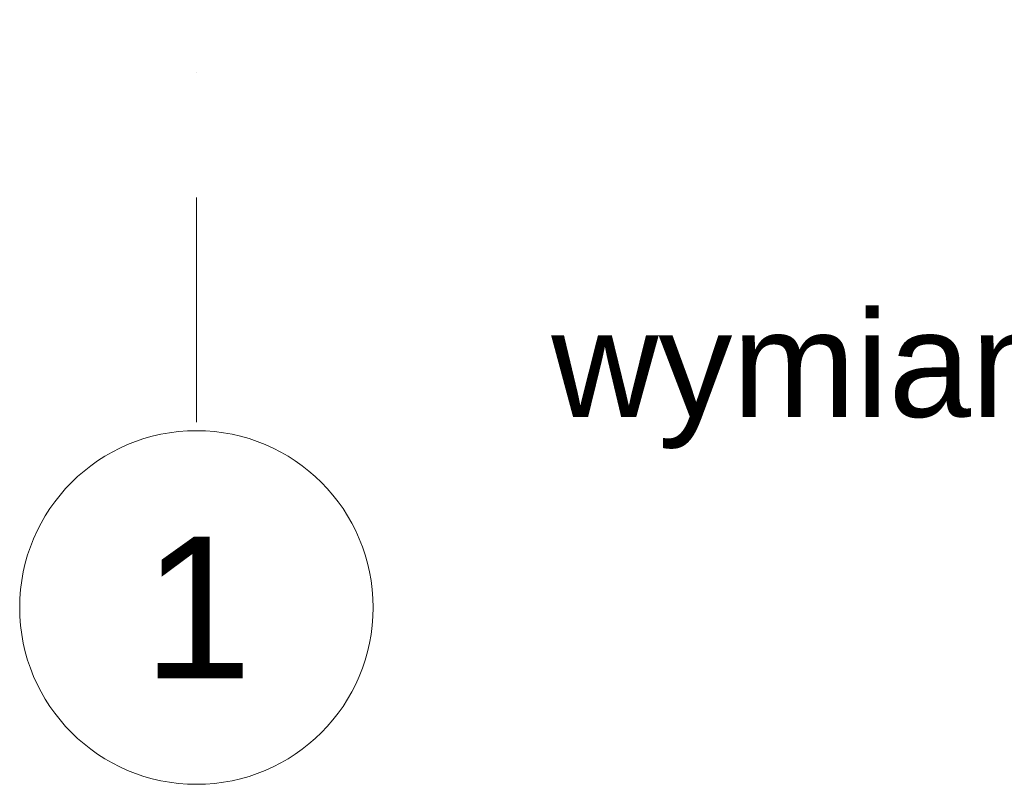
# Model space of a CAD drawing. Header units: millimetres. Extents: x 75543 to 124291, y -109148 to -86372.
# Tile 1 of 99: x 80941 to 82333, y -108895 to -107814. Entities that reach past the tile are written whole.
import ezdxf

# ---------------------------------------------------------------- set-up
doc = ezdxf.new("R2010")
doc.units = ezdxf.units.MM
doc.header["$MEASUREMENT"] = 0
doc.linetypes.add('Dot & Dashed', pattern=[670.277762, 317.5, -176.388889, 0, -176.388874])
doc.layers.add('Nowe_00 ZMIANY', color=7, linetype='Continuous')
doc.layers.add('Structural - Grid', color=7, linetype='Continuous')
doc.styles.add('STYL_AUTOMATYCZNY_1', font='arial.ttf')
doc.styles.add('STYL_AUTOMATYCZNY_5', font='txt')
doc.dimstyles.new('STYL_AUTOMATYCZNY__8', dxfattribs={"dimtxt": 0.18, "dimasz": 91.2, "dimexe": 0.18, "dimexo": 0.0625, "dimgap": 0, "dimtad": 0, "dimtih": 1, "dimtoh": 1, "dimdec": 4, "dimzin": 0, "dimdsep": 46, "dimcen": 0.09, "dimadec": 0, "dimazin": 0, "dimtfac": 1, "dimtdec": 4, "dimtmove": 0, "dimatfit": 3, "dimldrblk": 'ARROWHEAD_11', "dimfxl": 0, "dimtolj": 1, "dimtzin": 0, "dimarcsym": 0})

# ---------------------------------------------------------------- blocks, each defined once
blk = doc.blocks.new('ARROWHEAD_11')
at = {"color": 0, "linetype": 'Continuous', "lineweight": 0}
blk.add_line((0, 0), (-1, 0), dxfattribs=at)
at = {"color": 0, "linetype": 'Continuous', "lineweight": 0, "const_width": 0.25, "flags": 128}
blk.add_lwpolyline([(-0.125, 0, 1), (0.125, 0, 1)], format="xyb", close=True, dxfattribs=at)

msp = doc.modelspace()

# ---------------------------------------------------------------- linework, layer by layer
at = {"layer": 'Structural - Grid', "linetype": 'Dot & Dashed', "lineweight": 15}
msp.add_line((81191, -107395.1), (81191, -108395.1), dxfattribs=at)
at = {"layer": 'Structural - Grid', "linetype": 'Continuous', "lineweight": 15}
msp.add_circle((81191, -108645.1), 250, dxfattribs=at)

# ---------------------------------------------------------------- texts
at = {"layer": 'Nowe_00 ZMIANY', "insert": (85592.3, -108443), "char_height": 149.931, "attachment_point": 6, "line_spacing_factor": 0.958241, "style": 'STYL_AUTOMATYCZNY_5'}
msp.add_mtext('\\A1;{\\pqr;\\fHelvetica|b0|i0|c0|p0;\\W1.000000;wymiana grzejników żeliwnych na płytowe\\P\\pqr;\\fHelvetica|b0|i0|c0|p0;\\W1.000000;zgodnie z PT IS}', dxfattribs=at)
at = {"layer": 'Structural - Grid', "lineweight": 15, "insert": (81114.8, -108545.1), "char_height": 200, "attachment_point": 1, "style": 'STYL_AUTOMATYCZNY_1'}
msp.add_mtext('\\A1;{\\pql;\\pt0;\\fArial|b0|i0|c238|p0;\\W1.000000;1}', dxfattribs=at)

# ---------------------------------------------------------------- leaders
at = {"layer": 'Nowe_00 ZMIANY', "annotation_type": 0, "has_hookline": 1, "hookline_direction": 1, "text_width": 3890.5}
msp.add_leader([(85873.1, -104605.2), (85873.1, -108443), (85592.3, -108396.4)], dimstyle='STYL_AUTOMATYCZNY__8', dxfattribs=at)

doc.saveas('drawing.dxf')
